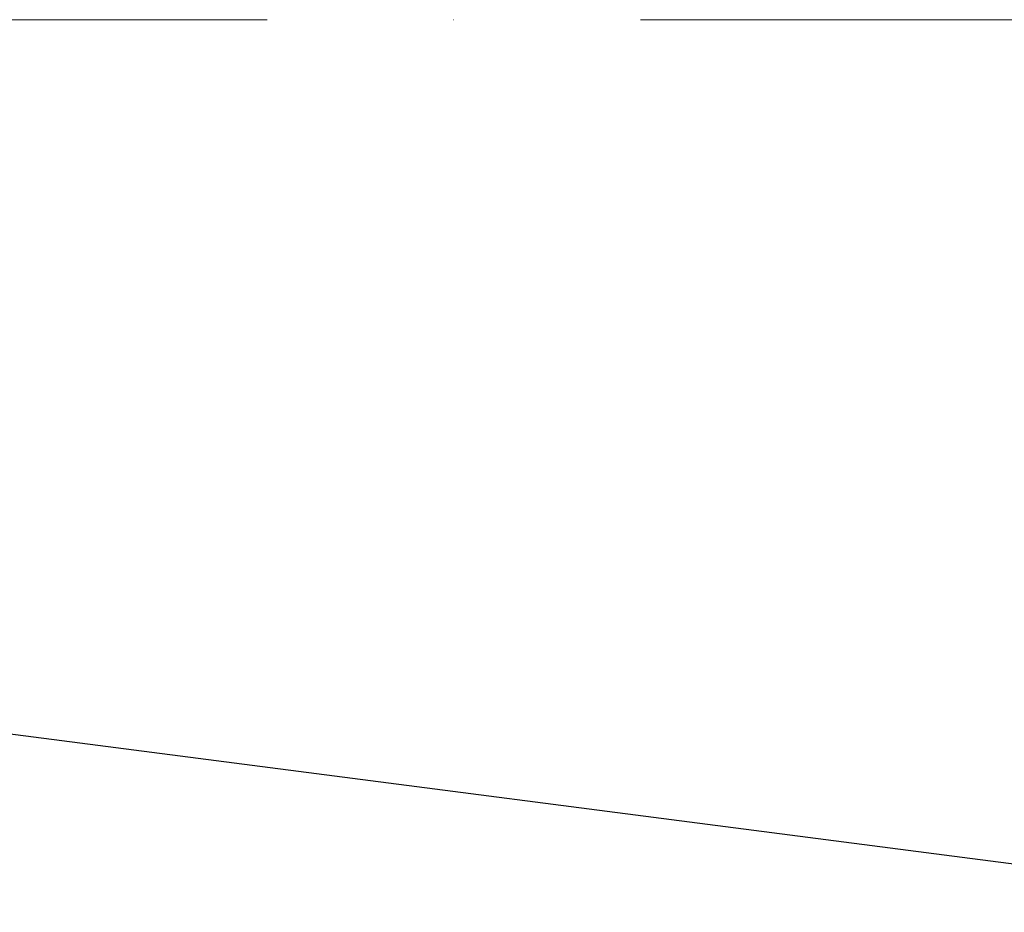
# Model space of a CAD drawing. Header units: millimetres. Extents: x 161070 to 520640, y 9197 to 248394.
# Tile 76 of 137: x 197620 to 197956, y 119033 to 119337. Entities that reach past the tile are written whole.
import ezdxf

# ---------------------------------------------------------------- set-up
doc = ezdxf.new("R2010")
doc.units = ezdxf.units.MM
doc.header["$LTSCALE"] = 10
doc.linetypes.add('DASHDOT', pattern=[25.4, 12.7, -6.35, 0, -6.35])
doc.layers.add('VZT Odvod-pozice_odkaz', color=7, linetype='Continuous')
doc.layers.add('VZT Tenka', color=30, linetype='Continuous', lineweight=15)
doc.styles.get("Standard").update_dxf_attribs({"font": 'ic-simplex.shx', "width": 0.8})
doc.dimstyles.new('CADKON', dxfattribs={"dimscale": 50, "dimtxt": 2.5, "dimasz": 2.5, "dimexe": 1.8, "dimexo": 5, "dimgap": 0.6, "dimtad": 1, "dimrnd": 1, "dimtxsty": 'Standard', "dimblk1": 'ARCHTICK', "dimblk2": 'ARCHTICK', "dimsah": 1, "dimcen": 2.5, "dimadec": 1, "dimazin": 2, "dimtfac": 1, "dimtdec": 4, "dimtix": 1, "dimtmove": 1, "dimatfit": 3, "dimldrblk": 'OPEN30', "dimfxl": 5, "dimtolj": 1, "dimarcsym": 0})

# ---------------------------------------------------------------- blocks, each defined once
blk = doc.blocks.new('_ArchTick')
at = {"color": 0, "const_width": 0.15}
blk.add_lwpolyline([(-0.5, -0.5), (0.5, 0.5)], dxfattribs=at)

msp = doc.modelspace()

# ---------------------------------------------------------------- linework, layer by layer
at = {"layer": 'VZT Tenka', "linetype": 'DASHDOT'}
msp.add_line((197577.68, 119336.87), (200177.68, 119336.87), dxfattribs=at)

# ---------------------------------------------------------------- leaders
at = {"layer": 'VZT Odvod-pozice_odkaz', "color": 102, "annotation_type": 0, "has_hookline": 1, "hookline_direction": 1, "text_width": 416.16}
msp.add_leader([(199664.46, 118828.16), (196597.37, 119225.76)], dimstyle='CADKON', override={"dimscale": 50, "dimasz": 1, "dimgap": 0.6, "dimldrblk": 'Dot'}, dxfattribs=at)

doc.saveas('drawing.dxf')
